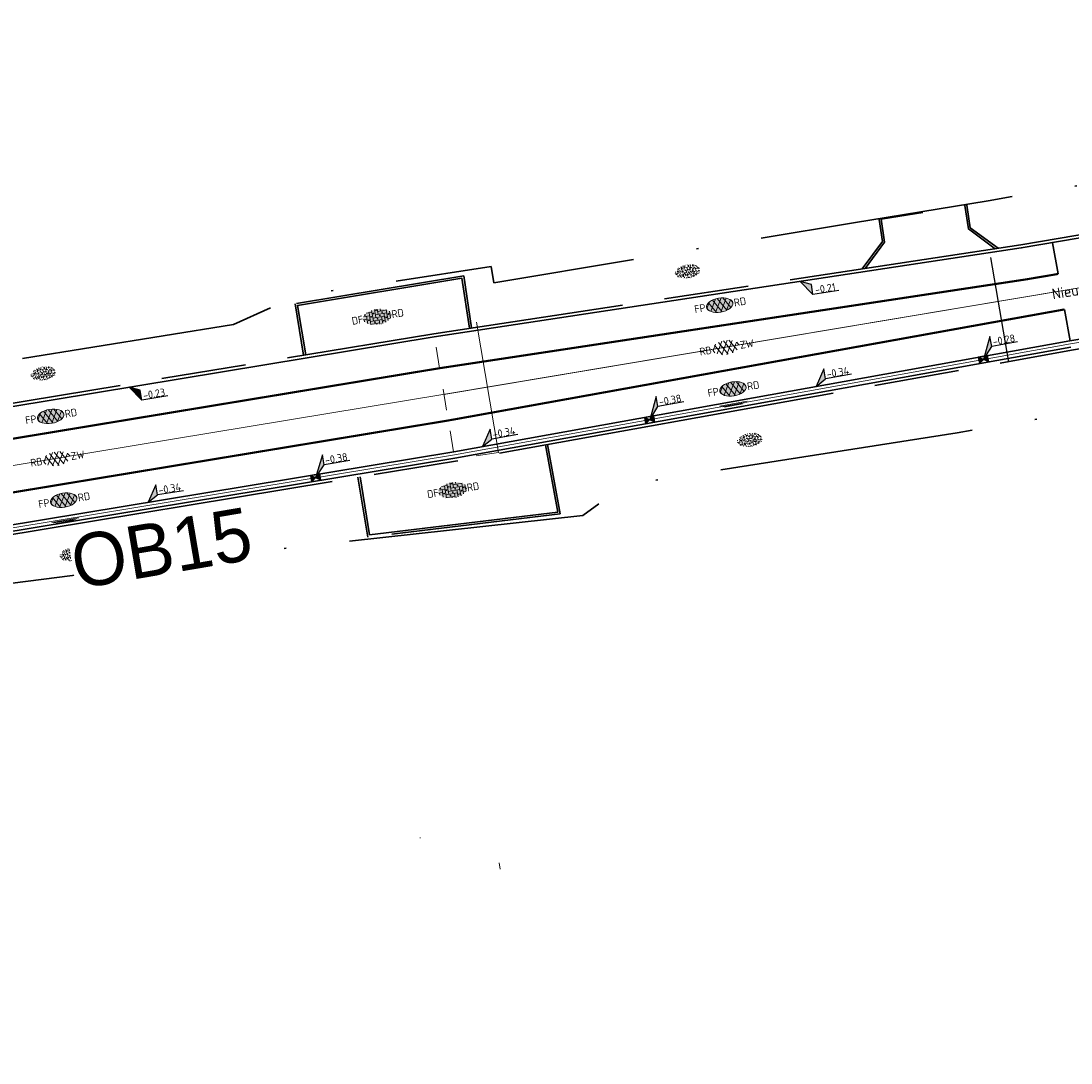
# Model space of a CAD drawing. Header units: metres. Extents: x 0 to 269924, y 0 to 933292.
# Tile 168 of 247: x 134775 to 134824, y 466589 to 466638. Entities that reach past the tile are written whole.
import ezdxf
from ezdxf import colors
from ezdxf.entities.mleader import LeaderData, LeaderLine
from ezdxf.enums import TextEntityAlignment as Align
from ezdxf.math import Vec2, Vec3

# ---------------------------------------------------------------- set-up
doc = ezdxf.new("R2018")
doc.units = ezdxf.units.M
for name, pattern in [('1-1streep', [2, 1, -1]), ('VH-OPSLUITBAND_100X200', [16, 8, -2, 4, -2]), ('VH-OPSLUITBAND_150X250', [24, 16, -2, 4, -2]), ('VW-1-1_STREEP', [2, 1, -1]), ('XX-HIDDEN', [4, 2, -2]), ('XX-PROJECTGRENS', [18, 12, -3, 0, -3])]:
    doc.linetypes.add(name, pattern=pattern)
doc.layers.add('.AF Banden', color=7, linetype='Continuous', true_color=0x5b605f)
doc.layers.add('N-WE-GR-GRAS-S', color=7, linetype='Continuous', lineweight=18, true_color=0x00a500)
doc.layers.add('N-WE-RI-HWA_KOLK-S', color=150, linetype='Continuous', lineweight=25, true_color=0x007fff)
for name, color, linetype, lineweight in [('N-WE-KG-GRENS_PROJECT-G', 7, 'XX-PROJECTGRENS', 35), ('N-WE-KL-ET_LS_OV_LICHTMAST-S', 190, 'Continuous', 25), ('N-WE-OG-BEBOUWING_STRAATNAAM-T25', 7, 'Continuous', 25), ('N-WE-VH-GOOT-S', 170, 'Continuous', 18), ('N-WE-VH-GOOT_STRAATBAKSTEEN-G', 170, 'Continuous', 35), ('N-WE-VH-KANTOPSLUITING-T18', 10, 'Continuous', 18), ('N-WE-VH-KANTOPSLUITING_OPSLUITBAND_100X200-G', 150, 'VH-OPSLUITBAND_100X200', 35), ('N-WE-VH-KANTOPSLUITING_OPSLUITBAND_150X250-G', 150, 'VH-OPSLUITBAND_150X250', 35), ('N-WE-VH-KANTOPSLUITING_VOORKANTBAND-G', 50, 'Continuous', 35), ('N-WE-VH-MATERIAALGRENS-G', 7, 'XX-HIDDEN', 35), ('N-WE-VH-VERHARDING-T18', 10, 'Continuous', 18), ('N-WE-VH-VERHARDING_ASFALT-S', 7, 'Continuous', 18), ('N-WE-VH-VERHARDING_STRAATBAKSTEEN-S', 7, 'Continuous', 18), ('N-WE-VW-MARKERING_LANGS_STREEP_11_010-G', 7, 'VW-1-1_STREEP', 13), ('X-XX-AL-HOOGTELABEL-S', 7, 'Continuous', 25)]:
    doc.layers.add(name, color=color, linetype=linetype, lineweight=lineweight)
doc.layers.add('X-XX-AL-HULPLIJN-G', color=30, linetype='Continuous', lineweight=18, plot=False)
doc.styles.add('NLCS-ISO', font='NLCS-ISO.ttf')
doc.styles.add('NLCS-ISO-M200-T18', font='NLCS-ISO.ttf', dxfattribs={"height": 0.36})
doc.styles.add('NLCS-ISO-M200-T25', font='NLCS-ISO.ttf', dxfattribs={"height": 0.5})
doc.styles.get("Standard").update_dxf_attribs({"font": 'romand.shx'})

# ---------------------------------------------------------------- blocks, each defined once
blk = doc.blocks.new('*U379')
for p, q in [((2.42, -1.19), (0, 0)), ((0, 0), (2.34, -3.59)), ((2.34, -3.59), (2.42, -1.19)), ((8.54, -3.81), (2.34, -3.59))]:
    blk.add_line(p, q)
blk.add_solid([(2.42, -1.19), (0, 0), (2.34, -3.59)])
at = {"style": 'NLCS-ISO'}
blk.add_attdef('...', text='', height=1.8, rotation=357.9999, dxfattribs=at).set_placement((5.42, -4.12), align=Align.BOTTOM_CENTER)
blk = doc.blocks.new('N-SRI-KOLK_STRAAT_450X300-SO')
h = blk.add_hatch(color=256)
h.dxf.hatch_style = 1
h.paths.add_polyline_path([(0, 0), (-1.125, 0.75), (-1.125, -0.75)])
h.paths.add_polyline_path([(1.125, -0.75), (1.125, 0.75), (0, 0)])
for p, q in [((-1.125, -0.75), (1.125, 0.75)), ((1.125, -0.75), (-1.125, 0.75))]:
    blk.add_line(p, q)
at = {"flags": 128}
blk.add_lwpolyline([(-1.125, -0.75), (1.125, -0.75), (1.125, 0.75), (-1.125, 0.75)], close=True, dxfattribs=at)
blk = doc.blocks.new('SVH-GOOT_SYMBOOL-SO')
at = {"color": 7, "linetype": 'Continuous'}
for p, q in [((0, 2.669), (0, -2.669)), ((0.2, 3.125), (0.2, -3.359)), ((-0.206, 2.137), (-0.206, -2.217))]:
    blk.add_line(p, q, dxfattribs=at)
at = {"style": 'NLCS-ISO'}
blk.add_attdef('MATERIAAL', text='', height=1.8, dxfattribs=at).set_placement((-1.098, 0), align=Align.MIDDLE_RIGHT)
blk.add_attdef('KLEUR', text='', height=1.8, dxfattribs=at).set_placement((1.1, 0), align=Align.MIDDLE_LEFT)
blk = doc.blocks.new('*U141')
at = {"lineweight": 30, "flags": 106}
blk.add_attdef('OB', text='', height=0.36, dxfattribs=at).set_placement((0, 0.1), align=Align.BOTTOM_CENTER)
blk = doc.blocks.new('*U562')
at = {"layer": 'X-XX-AL-HULPLIJN-G', "color": 6, "linetype": '1-1streep'}
blk.add_lwpolyline([(0, -2.75), (0, 2.75)], dxfattribs=at)
blk = doc.blocks.new('*U563')
at = {"layer": 'N-WE-KL-ET_LS_OV_LICHTMAST-S', "color": 0, "linetype": 'ByBlock', "lineweight": -2, "transparency": 16777216, "rotation": 9.508470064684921}
blk.add_blockref('*U562', (134794.548, 466620.451), dxfattribs=at)
blk = doc.blocks.new('*U129')
for p, q in [((2.63, 5.01), (0, 0)), ((2.55, 2.62), (2.63, 5.01)), ((0, 0), (2.55, 2.62)), ((8.75, 2.41), (2.55, 2.62))]:
    blk.add_line(p, q)
blk.add_solid([(2.63, 5.01), (0, 0), (2.55, 2.62)])
at = {"style": 'NLCS-ISO'}
blk.add_attdef('...', text='', height=1.8, rotation=358.1378, dxfattribs=at).set_placement((5.63, 2.1), align=Align.BOTTOM_CENTER)
blk = doc.blocks.new('*U671')
for p, q in [((2.6, 3.66), (0, 0)), ((2.51, 1.26), (2.6, 3.66)), ((0, 0), (2.51, 1.26)), ((8.71, 1.03), (2.51, 1.26))]:
    blk.add_line(p, q)
blk.add_solid([(2.6, 3.66), (0, 0), (2.51, 1.26)])
at = {"style": 'NLCS-ISO'}
blk.add_attdef('...', text='', height=1.8, rotation=357.8737, dxfattribs=at).set_placement((5.59, 0.73), align=Align.BOTTOM_CENTER)
blk = doc.blocks.new('SVH-ASFALT_KL-SO')
at = {"ltscale": 0.1}
for p, q in [((-3.32, -0.4), (-2.47, 1.08)), ((-1.25, -1.65), (-2.73, 0.92)), ((-2.51, -1.23), (-0.92, 1.53)), ((0.09, -1.73), (-1.71, 1.38)), ((-1.45, -1.61), (0.37, 1.54)), ((1.26, -1.54), (-0.53, 1.56)), ((-0.24, -1.74), (1.52, 1.29)), ((2.29, -1.09), (0.8, 1.48)), ((1.15, -1.58), (2.49, 0.75)), ((2.91, 0.06), (2.53, 0.71)), ((-2.96, -0.91), (-3.37, -0.2))]:
    blk.add_line(p, q, dxfattribs=at)
at = {"style": 'NLCS-ISO'}
blk.add_attdef('FUNCTIE_VERHARDING', text='', height=1.8, dxfattribs=at).set_placement((-3.62, -0.09), align=Align.MIDDLE_RIGHT)
blk.add_attdef('KLEUR', text='', height=1.8, dxfattribs=at).set_placement((3.17, -0.09), align=Align.MIDDLE_LEFT)
at = {"style": 'NLCS-ISO', "flags": 1}
blk.add_attdef('FUNCTIE', text='', height=1.8, dxfattribs=at).set_placement((0.12, -3.58), align=Align.MIDDLE_CENTER)
blk = doc.blocks.new('SVH-ASFALT_FP_KL-SO')
at = {"true_color": 0xa50000}
h = blk.add_hatch(color=14, dxfattribs=at)
h.dxf.hatch_style = 1
edge = h.paths.add_edge_path()
edge.add_ellipse((0, 0), major_axis=(0.631, 0), ratio=0.525613, start_angle=0, end_angle=360)
at = {"ltscale": 0.1}
for p, q in [((-0.619, -0.063), (-0.448, 0.233)), ((-0.204, -0.314), (-0.501, 0.201)), ((-0.457, -0.228), (-0.139, 0.323)), ((0.063, -0.33), (-0.296, 0.292)), ((-0.244, -0.305), (0.12, 0.325)), ((0.298, -0.292), (-0.061, 0.33)), ((-0.002, -0.331), (0.349, 0.276)), ((0.503, -0.2), (0.206, 0.313)), ((0.275, -0.298), (0.544, 0.168)), ((0.628, 0.028), (0.552, 0.16)), ((-0.547, -0.165), (-0.629, -0.023))]:
    blk.add_line(p, q, dxfattribs=at)
at = {"layer": 'X-XX-AL-HULPLIJN-G'}
blk.add_ellipse((0, 0), major_axis=(0.631, 0), ratio=0.525613, dxfattribs=at)
at = {"style": 'NLCS-ISO'}
blk.add_attdef('RB', text='', height=0.36, dxfattribs=at).set_placement((-0.679, 0), align=Align.MIDDLE_RIGHT)
blk.add_attdef('RD', text='', height=0.36, dxfattribs=at).set_placement((0.679, 0), align=Align.MIDDLE_LEFT)
blk = doc.blocks.new('SVH-SBS_DIKFORMAAT_ELLEBOOG_KL-SO')
h = blk.add_hatch(color=254)
edge = h.paths.add_edge_path()
edge.add_ellipse((1.09, 0.12), major_axis=(3.39, 0), ratio=0.533267, start_angle=0, end_angle=360)
for p, q in [((-2.3, 0), (-1.38, 0)), ((-2.13, 0.69), (-0.69, 0.69)), ((-1.38, 0.69), (-1.38, -1.12)), ((-1.35, 1.38), (0, 1.38)), ((-0.69, 1.38), (-0.69, -1.38)), ((0, 1.84), (0, -0.69)), ((0, 0), (2.76, 0)), ((0.69, 1.92), (0.69, 0)), ((0.69, 0.69), (3.45, 0.69)), ((1.38, 1.93), (1.38, 0.69)), ((1.38, 1.38), (3.54, 1.38)), ((2.07, 1.86), (2.07, 1.38)), ((2.76, 0.69), (2.76, -1.45)), ((3.45, 1.38), (3.45, -1.18)), ((4.14, 0.92), (4.14, -0.67)), ((4.14, 0), (4.48, 0)), ((-2.07, 0), (-2.07, -0.54)), ((-0.8, -1.38), (1.38, -1.38)), ((-0.69, -0.69), (2.07, -0.69)), ((0.69, -1.38), (0.69, -1.67)), ((1.38, -0.69), (1.38, -1.68)), ((2.07, 0), (2.07, -1.61)), ((2.76, -1.38), (2.98, -1.38)), ((3.45, -0.69), (4.12, -0.69))]:
    blk.add_line(p, q)
for centre in [(-0.35, 0.34), (0.34, 1.03), (1.03, 1.72), (1.72, 0.34), (2.41, 1.03), (3.79, 0.34), (-1.04, -0.35), (0.34, -1.04), (1.03, -0.35), (2.41, -1.04), (3.11, -0.35)]:
    blk.add_circle(centre, 0.0881)
for centre, start, end in [((-1.73, 1.03), 158.9124, 101.1902), ((1.72, -1.73), 59.0911, 132.3433)]:
    blk.add_arc(centre, 0.0881, start, end)
at = {"style": 'NLCS-ISO'}
blk.add_attdef('FORMAAT', text='', height=1.8, dxfattribs=at).set_placement((-2.3, 0.12), align=Align.MIDDLE_RIGHT)
blk.add_attdef('KLEUR', text='', height=1.8, dxfattribs=at).set_placement((4.49, 0.12), align=Align.MIDDLE_LEFT)
at = {"style": 'NLCS-ISO', "flags": 1}
blk.add_attdef('FUNCTIE', text='', height=1.8, dxfattribs=at).set_placement((0.12, -3.58), align=Align.MIDDLE_CENTER)
blk = doc.blocks.new('SGR-GRAS_01-SO')
at = {"ltscale": 0.1}
for p, q in [((-1.96, -0.07), (-1.98, 0)), ((-1.93, 0.19), (-1.93, 0.24)), ((-1.89, 0.24), (-1.92, 0.25)), ((-1.67, 0.02), (-1.6, 0.04)), ((-1.6, 0.24), (-1.65, 0.29)), ((-1.53, 0.32), (-1.6, 0.35)), ((-1.45, 0.64), (-1.52, 0.66)), ((-1.52, 0.19), (-1.44, 0.19)), ((-1.47, 0.58), (-1.48, 0.65)), ((-1.43, 0.48), (-1.35, 0.5)), ((-1.36, 0.21), (-1.43, 0.23)), ((-1.42, 0.13), (-1.36, 0.17)), ((-1.38, 0.11), (-1.32, 0.16)), ((-1.37, 0.01), (-1.38, 0.08)), ((-1.33, 0.11), (-1.33, 0.19)), ((-1.3, 0.76), (-1.32, 0.77)), ((-1.28, 0.68), (-1.28, 0.76)), ((-1.17, 0.39), (-1.23, 0.43)), ((-1.17, 0.24), (-1.22, 0.29)), ((-1.15, 0.65), (-1.21, 0.7)), ((-1.11, 0.17), (-1.04, 0.19)), ((-1.03, 0.03), (-1.1, 0.07)), ((-0.94, 0.84), (-1, 0.88)), ((-0.97, 0.51), (-0.92, 0.57)), ((-0.89, 0.5), (-0.97, 0.52)), ((-0.94, 0.19), (-0.87, 0.19)), ((-0.92, 0.42), (-0.86, 0.46)), ((-0.89, 0.81), (-0.82, 0.81)), ((-0.87, 0.66), (-0.89, 0.73)), ((-0.8, 0.06), (-0.88, 0.08)), ((-0.87, 0.62), (-0.8, 0.64)), ((-0.8, 0.47), (-0.87, 0.51)), ((-0.75, 0.24), (-0.8, 0.29)), ((-0.77, 0.09), (-0.79, 0.16)), ((-0.73, 0.65), (-0.78, 0.7)), ((-0.74, 0.03), (-0.73, 0.11)), ((-0.67, 0.11), (-0.73, 0.14)), ((-0.69, 0.61), (-0.68, 0.68)), ((-0.58, 0.92), (-0.64, 0.96)), ((-0.56, 0.92), (-0.51, 0.97)), ((-0.56, 0.32), (-0.48, 0.34)), ((-0.44, 0.55), (-0.51, 0.59)), ((-0.43, 0.78), (-0.5, 0.8)), ((-0.42, 0.71), (-0.36, 0.74)), ((-0.34, 0.35), (-0.41, 0.37)), ((-0.32, 0.24), (-0.38, 0.29)), ((-0.31, 0.19), (-0.37, 0.22)), ((-0.37, 0.19), (-0.29, 0.19)), ((-0.31, 0.65), (-0.36, 0.7)), ((-0.32, 0.81), (-0.24, 0.81)), ((-0.32, 0.77), (-0.24, 0.79)), ((-0.28, 0.73), (-0.29, 0.81)), ((-0.21, 1), (-0.27, 1.03)), ((-0.24, 0.02), (-0.17, 0.04)), ((-0.18, 0.17), (-0.19, 0.24)), ((-0.08, 0.63), (-0.14, 0.67)), ((-0.14, -0.04), (-0.14, 0.03)), ((-0.09, 0.53), (-0.09, 0.6)), ((-0.08, 0.16), (-0.03, 0.21)), ((-0.07, 0.19), (0, 0.23)), ((0.06, 0.27), (-0.01, 0.3)), ((0, 0.47), (0.07, 0.49)), ((0.1, 0.24), (0.05, 0.29)), ((0.13, 0.64), (0.06, 0.66)), ((0.07, 0.99), (0.14, 1.03)), ((0.12, 0.65), (0.07, 0.7)), ((0.22, 0.2), (0.15, 0.22)), ((0.21, 0.19), (0.28, 0.19)), ((0.29, 0.71), (0.22, 0.75)), ((0.24, 0.92), (0.31, 0.94)), ((0.26, 0.81), (0.33, 0.81)), ((0.32, 0.81), (0.3, 0.89)), ((0.31, 0.17), (0.39, 0.19)), ((0.32, 0.57), (0.38, 0.62)), ((0.42, 0.34), (0.36, 0.38)), ((0.42, 0.25), (0.4, 0.32)), ((0.43, 0.48), (0.49, 0.51)), ((0.53, 0.24), (0.47, 0.29)), ((0.54, 0.65), (0.49, 0.7)), ((0.56, -0.02), (0.49, 0.02)), ((0.5, 0.45), (0.51, 0.53)), ((0.59, 0.93), (0.52, 0.94)), ((0.55, 0.62), (0.63, 0.64)), ((0.65, 0.79), (0.58, 0.83)), ((0.68, 0.49), (0.61, 0.51)), ((0.77, 0.05), (0.7, 0.07)), ((0.78, 0.42), (0.72, 0.46)), ((0.78, 0.19), (0.86, 0.19)), ((0.83, 0.81), (0.91, 0.81)), ((0.92, 0.06), (0.85, 0.09)), ((0.87, 0.31), (0.94, 0.33)), ((0.95, 0.24), (0.9, 0.29)), ((0.91, 0.89), (0.91, 0.92)), ((0.97, 0.65), (0.91, 0.7)), ((0.93, 0.76), (0.99, 0.8)), ((1.01, 0.87), (0.95, 0.91)), ((1.01, 0.33), (1, 0.4)), ((1.15, 0.78), (1.08, 0.8)), ((1.15, 0.5), (1.08, 0.54)), ((1.1, 0.38), (1.1, 0.45)), ((1.11, 0.77), (1.18, 0.79)), ((1.24, 0.34), (1.17, 0.36)), ((1.18, 0.01), (1.26, 0.03)), ((1.21, 0.21), (1.26, 0.26)), ((1.28, 0.14), (1.22, 0.17)), ((1.28, 0.25), (1.35, 0.29)), ((1.37, 0.24), (1.32, 0.29)), ((1.39, 0.65), (1.34, 0.7)), ((1.36, 0.19), (1.43, 0.19)), ((1.42, 0.46), (1.5, 0.48)), ((1.51, 0.58), (1.44, 0.62)), ((1.64, 0.21), (1.58, 0.25)), ((1.61, 0.41), (1.59, 0.48)), ((1.69, 0.3), (1.7, 0.37)), ((1.79, 0.19), (1.72, 0.21)), ((1.74, 0.16), (1.81, 0.18)), ((1.8, 0.24), (1.75, 0.29)), ((1.93, 0.19), (1.95, 0.19)), ((-1.92, -0.16), (-1.85, -0.12)), ((-1.82, -0.08), (-1.9, -0.06)), ((-1.76, -0.13), (-1.82, -0.09)), ((-1.78, -0.3), (-1.73, -0.25)), ((-1.62, -0.5), (-1.69, -0.46)), ((-1.63, -0.57), (-1.68, -0.52)), ((-1.61, -0.17), (-1.67, -0.11)), ((-1.57, -0.44), (-1.49, -0.44)), ((-1.54, -0.66), (-1.5, -0.64)), ((-1.4, -0.05), (-1.46, -0.01)), ((-1.38, -0.46), (-1.38, -0.39)), ((-1.35, -0.28), (-1.28, -0.26)), ((-1.27, -0.23), (-1.34, -0.21)), ((-1.26, -0.42), (-1.33, -0.38)), ((-1.27, -0.56), (-1.28, -0.48)), ((-1.21, -0.57), (-1.26, -0.52)), ((-1.18, -0.67), (-1.25, -0.65)), ((-1.19, -0.17), (-1.24, -0.11)), ((-1.13, -0.78), (-1.19, -0.75)), ((-1.06, -0.39), (-1, -0.35)), ((-1.04, -0.58), (-0.97, -0.57)), ((-0.99, -0.44), (-0.92, -0.44)), ((-0.9, -0.34), (-0.96, -0.3)), ((-0.9, -0.65), (-0.84, -0.6)), ((-0.84, -0.94), (-0.85, -0.93)), ((-0.78, -0.57), (-0.84, -0.52)), ((-0.76, -0.7), (-0.83, -0.67)), ((-0.76, -0.17), (-0.82, -0.11)), ((-0.8, -0.13), (-0.73, -0.11)), ((-0.71, -0.38), (-0.79, -0.36)), ((-0.79, -0.54), (-0.78, -0.46)), ((-0.72, -0.89), (-0.65, -0.87)), ((-0.71, -0.9), (-0.64, -0.86)), ((-0.62, -0.82), (-0.7, -0.8)), ((-0.67, -0.48), (-0.69, -0.4)), ((-0.53, -0.26), (-0.6, -0.22)), ((-0.58, -0.99), (-0.59, -0.97)), ((-0.57, -0.1), (-0.5, -0.06)), ((-0.49, -0.25), (-0.44, -0.19)), ((-0.48, -0.44), (-0.41, -0.42)), ((-0.4, -0.63), (-0.46, -0.59)), ((-0.38, -0.98), (-0.43, -0.93)), ((-0.42, -0.44), (-0.34, -0.44)), ((-0.36, -0.57), (-0.41, -0.52)), ((-0.34, -0.17), (-0.39, -0.11)), ((-0.26, -0.99), (-0.33, -0.95)), ((-0.25, -0.09), (-0.32, -0.07)), ((-0.17, -0.18), (-0.24, -0.14)), ((-0.16, -0.53), (-0.23, -0.51)), ((-0.21, -0.61), (-0.15, -0.58)), ((-0.19, -0.62), (-0.19, -0.54)), ((-0.17, -0.74), (-0.1, -0.72)), ((-0.07, -0.97), (-0.14, -0.95)), ((-0.04, -0.55), (-0.1, -0.51)), ((-0.08, -0.4), (-0.09, -0.32)), ((-0.01, -1.01), (0.04, -0.95)), ((0.05, -0.98), (0, -0.93)), ((0.07, -0.57), (0.01, -0.52)), ((0.02, -0.96), (0.01, -0.89)), ((0.08, -0.17), (0.03, -0.11)), ((0.1, -0.91), (0.03, -0.88)), ((0.07, -0.29), (0.14, -0.27)), ((0.19, -0.1), (0.13, -0.06)), ((0.16, -0.44), (0.23, -0.44)), ((0.17, -1.04), (0.22, -1.02)), ((0.31, -0.24), (0.24, -0.22)), ((0.33, -0.47), (0.26, -0.43)), ((0.29, -0.33), (0.35, -0.29)), ((0.4, -0.68), (0.32, -0.66)), ((0.39, -0.6), (0.45, -0.55)), ((0.39, -0.59), (0.46, -0.57)), ((0.4, -0.69), (0.41, -0.62)), ((0.46, -0.83), (0.4, -0.8)), ((0.47, -0.98), (0.42, -0.93)), ((0.49, -0.57), (0.44, -0.52)), ((0.45, -0.12), (0.46, -0.05)), ((0.51, -0.17), (0.45, -0.11)), ((0.52, -0.32), (0.5, -0.24)), ((0.62, -0.88), (0.6, -0.81)), ((0.63, -0.14), (0.7, -0.12)), ((0.69, -0.39), (0.62, -0.35)), ((0.64, -0.84), (0.71, -0.81)), ((0.7, -0.89), (0.77, -0.88)), ((0.73, -0.44), (0.81, -0.44)), ((0.82, -0.76), (0.76, -0.72)), ((0.78, -0.04), (0.85, 0)), ((0.86, -0.39), (0.79, -0.37)), ((0.8, -0.19), (0.85, -0.14)), ((0.86, -0.94), (0.84, -0.93)), ((0.91, -0.57), (0.86, -0.52)), ((0.93, -0.17), (0.88, -0.11)), ((0.95, -0.83), (0.88, -0.81)), ((0.94, -0.44), (1.01, -0.42)), ((1.05, -0.31), (0.99, -0.27)), ((1, -0.77), (1, -0.7)), ((1.05, -0.2), (1.05, -0.12)), ((1.11, -0.24), (1.1, -0.16)), ((1.19, -0.68), (1.12, -0.64)), ((1.14, -0.56), (1.21, -0.52)), ((1.21, -0.8), (1.2, -0.73)), ((1.33, -0.1), (1.26, -0.08)), ((1.26, -0.75), (1.33, -0.73)), ((1.34, -0.57), (1.29, -0.52)), ((1.36, -0.17), (1.3, -0.11)), ((1.31, -0.44), (1.38, -0.44)), ((1.42, -0.23), (1.35, -0.19)), ((1.42, -0.54), (1.35, -0.52)), ((1.55, -0.6), (1.49, -0.56)), ((1.5, -0.29), (1.57, -0.27)), ((1.64, -0.27), (1.65, -0.2)), ((1.64, -0.27), (1.7, -0.23)), ((1.68, -0.55), (1.74, -0.5)), ((1.71, -0.16), (1.69, -0.09)), ((1.78, -0.15), (1.71, -0.11)), ((1.71, -0.52), (1.71, -0.52)), ((1.78, -0.17), (1.73, -0.11)), ((1.88, -0.25), (1.81, -0.23))]:
    blk.add_line(p, q, dxfattribs=at)
at = {"ltscale": 0.1, "style": 'NLCS-ISO'}
blk.add_attdef('TYPE', text='', height=0.5, dxfattribs=at).set_placement((3.47, -0.02), align=Align.MIDDLE_CENTER)

msp = doc.modelspace()

# ---------------------------------------------------------------- linework, layer by layer
at = {"layer": '.AF Banden'}
msp.add_line((134820.342, 466626.911), (134821.18, 466621.976), dxfattribs=at)
at = {"layer": 'N-WE-KG-GRENS_PROJECT-G', "flags": 128}
msp.add_lwpolyline([(133942.152, 466524.013), (133955.533, 466522.507), (133956.145, 466521.626), (133962.811, 466521.355), (133963.543, 466522.67), (133965.054, 466522.563), (133965.551, 466521.193), (133981.5, 466520.334), (133981.565, 466520.896), (133982.028, 466520.86), (133994.134, 466520.33), (133994.151, 466519.671), (134009.067, 466519.478), (134013.911, 466519.512), (134027.732, 466519.636), (134028.693, 466519.554), (134034.796, 466519.611), (134050.86, 466519.659), (134068.501, 466520.152), (134071.254, 466520.237), (134077.26, 466520.692), (134094.041, 466522.635), (134101.385, 466523.282), (134101.428, 466523.91), (134128.995, 466527.092), (134141.938, 466528.627), (134148.421, 466529.392), (134148.476, 466529.087), (134157.108, 466530.24), (134157.762, 466530.339), (134157.953, 466529.076), (134163.706, 466529.946), (134172.69, 466531.055), (134201.838, 466535.069), (134202.197, 466534.878), (134203.304, 466535.042), (134208.161, 466535.722), (134214.682, 466536.673), (134215.15, 466536.846), (134235.766, 466539.754), (134239.587, 466540.449), (134251.117, 466542.218), (134251.536, 466542.09), (134264.479, 466543.833), (134264.487, 466544.317), (134273.56, 466545.641), (134273.608, 466545.287), (134285.679, 466546.863), (134299.118, 466548.971), (134309.192, 466550.345), (134329.805, 466553.659), (134341.526, 466555.206), (134346.97, 466556.112), (134351.977, 466556.025), (134358.949, 466556.887), (134359.186, 466557.313), (134365.426, 466557.917), (134389.225, 466560.758), (134395.395, 466561.519), (134400.633, 466562.019), (134418.638, 466563.907), (134426.404, 466566.343), (134432.472, 466567.14), (134437.532, 466567.422), (134444.848, 466568.25), (134448.277, 466568.388), (134484.594, 466572.762), (134486.539, 466572.966), (134490.599, 466573.546), (134498.499, 466574.536), (134514.318, 466576.701), (134542.397, 466581.367), (134546.702, 466582.122), (134551.593, 466582.441), (134551.871, 466583.179), (134557.906, 466584.406), (134558.276, 466584.115), (134567.36, 466586.004), (134582.717, 466588.715), (134583.108, 466588.972), (134590.444, 466590.398), (134630.038, 466598.271), (134633.264, 466598.923), (134632.087, 466604.993), (134646.051, 466607.537), (134647.414, 466607.429), (134666.972, 466611.405), (134675.342, 466617.463), (134674.819, 466607.593), (134696.995, 466610.537), (134702.172, 466611.327), (134706.525, 466612.071), (134709.085, 466612.323), (134712.087, 466612.776), (134715, 466613.203), (134716.349, 466613.229), (134723.364, 466613.968), (134738.981, 466616.639), (134746.062, 466617.28), (134746.09, 466616.641), (134760.121, 466618.861), (134759.993, 466619.829), (134768.446, 466621.137), (134784.615, 466623.738), (134787.541, 466625.072), (134796.772, 466626.479), (134796.899, 466625.715), (134813.878, 466628.545), (134820.226, 466629.584), (134847.68, 466634.234), (134881.79, 466639.204), (134881.926, 466639.532), (134884.43, 466640.009), (134893.797, 466641.711), (134903.085, 466643.328), (134904.138, 466643.527), (134920.265, 466646.374), (134921.332, 466646.578), (134937.367, 466649.518), (134938.501, 466649.708), (134961.555, 466654.096), (134967.764, 466655.262), (134974.722, 466656.563), (134984.23, 466658.491), (134992.023, 466659.998), (134995.809, 466660.766), (135000.442, 466661.693), (135009.695, 466663.648), (135010.659, 466663.869), (135018.832, 466665.618), (135021.92, 466666.314), (135034.093, 466668.943), (135034.161, 466668.769), (135043.8, 466670.832), (135059.084, 466674.02), (135068.771, 466676.078), (135083.089, 466679.034), (135091.902, 466680.993), (135097.488, 466682.166), (135104.831, 466683.651), (135116.534, 466686.231), (135119.892, 466686.792), (135126.3, 466688.013), (135127.347, 466688.196), (135130.448, 466688.891), (135135.602, 466689.887), (135140.19, 466691.518), (135166.592, 466696.94), (135182.368, 466700.724), (135201.902, 466704.748), (135203.941, 466705.082), (135209.867, 466705.957), (135217.801, 466707.782), (135228.821, 466709.933), (135242.391, 466712.598), (135277.698, 466719.723), (135279.457, 466720.111), (135279.55, 466721.578), (135288.178, 466723.073), (135350.963, 466735.305), (135501.986, 466763.685), (135501.162, 466761.839), (135525.132, 466766.833), (135533.639, 466768.672), (135569.042, 466775.188), (135582.767, 466777.378), (135584.022, 466777.634), (135585.675, 466776.264, 0.01918), (135652.451, 466792.01), (135652.891, 466793.457), (135660.981, 466795.919), (135661.574, 466796.074), (135664.481, 466796.836), (135665.946, 466796.651), (135673.558, 466799.328), (135680.977, 466801.739), (135687.276, 466804.201), (135692.547, 466806.295), (135705.432, 466809.743), (135712.094, 466810.706), (135728.145, 466817.035), (135760.285, 466825.832), (135773.458, 466829.179), (135789.116, 466834.08), (135813.029, 466842.892), (135823.352, 466846.718), (135839.426, 466852.91), (135860.96, 466860.89), (135867.928, 466863.26), (135895.199, 466872.784), (135899.312, 466861.8), (135873.359, 466852.082), (135873.188, 466848.843), (135867.814, 466846.669), (135856.104, 466842.036), (135847.253, 466838.505), (135830.033, 466832.514), (135818.854, 466828.652), (135812.865, 466826.949), (135808.959, 466825.804), (135805.053, 466824.658), (135770.731, 466814.307), (135766.971, 466812.016), (135761.879, 466808.079), (135757.591, 466807.133), (135743.839, 466803.566), (135724.075, 466798.35), (135721.275, 466798.229), (135720.422, 466801.401), (135715.133, 466799.834), (135698.553, 466794.754), (135698.279, 466793.693), (135686.038, 466790.352), (135686.038, 466789.248), (135686.038, 466787.562), (135681.985, 466786.092), (135677.719, 466785.319), (135623.458, 466770.711), (135607.41, 466767.662), (135584.355, 466763.142), (135577.091, 466761.475), (135570.47, 466760.803), (135524.714, 466753.103), (135522.642, 466752.878), (135515.666, 466751.661), (135498.388, 466748.218), (135460.498, 466741.759), (135438.515, 466737.953), (135402.134, 466731.048), (135401.842, 466732.671), (135396.111, 466731.637), (135390.927, 466730.659), (135374.008, 466727.423), (135342.463, 466720.896), (135337.831, 466720.249), (135332.781, 466719.412), (135316.41, 466716.549), (135312.764, 466716.512), (135301.04, 466714.003), (135296.667, 466713.077), (135288.078, 466711.338), (135288.031, 466710.414), (135288.066, 466708.643), (135283.612, 466707.738), (135244.114, 466700.084), (135242.59, 466702.114), (135218.779, 466697.088), (135216.4, 466696.736), (135207.126, 466694.996), (135197.842, 466693.22), (135196.987, 466690.777), (135188.214, 466689.009), (135186.218, 466690.919), (135157.953, 466685.339), (135157.545, 466682.623), (135152.388, 466681.564), (135151.517, 466683.806), (135135.729, 466680.62), (135134.464, 466677.149), (135128.184, 466675.854), (135125.788, 466678.571), (135109.606, 466675.114), (135107.871, 466673.543), (135107.871, 466672.134), (135099.469, 466670.442), (135080.265, 466666.625), (135079.406, 466666.151), (135069.61, 466664.202), (135057.638, 466661.759), (135035.803, 466657.155), (135033.723, 466658.689), (135013.618, 466654.679), (135014.198, 466652.086), (135012.612, 466651.731), (135012.176, 466654.16), (134999.525, 466651.581), (134981.058, 466648.065), (134978.74, 466647.609), (134978.586, 466647.723), (134973.29, 466646.777), (134967.912, 466645.754), (134966.071, 466645.409), (134952.75, 466642.776), (134952.592, 466643.577), (134951.246, 466643.315), (134944.955, 466642.097), (134940.872, 466641.345), (134939.907, 466640.789), (134925.329, 466637.906), (134925.171, 466637.877), (134925.333, 466636.966), (134925.553, 466635.733), (134922.159, 466635.157), (134921.983, 466636.201), (134920.712, 466635.973), (134906.644, 466633.431), (134906.509, 466633.768), (134899.927, 466632.517), (134896.041, 466630.574), (134862.297, 466626.202), (134861.423, 466623.924), (134854.723, 466622.819), (134853.222, 466624.597), (134834.721, 466621.381), (134818.755, 466618.638), (134803.128, 466616.182), (134801.097, 466614.744), (134787.48, 466613.242), (134768.983, 466610.888), (134755.14, 466609.258), (134754.957, 466609.237), (134754.786, 466610.217), (134731.872, 466606.359), (134713.4, 466603.055), (134699.607, 466600.717), (134685.428, 466598.156), (134675.878, 466596.194), (134672.276, 466595.656), (134668.91, 466595.016), (134645.926, 466591.058), (134638.577, 466590.001), (134611.474, 466584.899), (134601.717, 466583.131), (134600.6, 466582.901), (134592.762, 466581.44), (134575.118, 466578.109), (134569.726, 466577.127), (134558.057, 466574.923), (134547.369, 466573.132), (134538.23, 466571.522), (134531.355, 466570.551), (134524.272, 466569.346), (134519.026, 466568.326), (134515.39, 466567.719), (134505.384, 466563.341), (134500.986, 466562.643), (134495.881, 466561.909), (134495.823, 466562.312), (134492.204, 466563.642), (134484.398, 466562.518), (134478.905, 466561.786), (134469.843, 466560.533), (134464.536, 466559.742), (134456.919, 466558.745), (134448.033, 466557.687), (134433.208, 466556.61), (134412.104, 466554.577), (134407.553, 466554.101), (134387.467, 466551.741), (134381.785, 466550.955), (134364.962, 466548.659), (134360.191, 466548.481), (134354.944, 466547.628), (134324.113, 466542.837), (134319.685, 466541.923), (134312.466, 466540.844), (134307.061, 466539.9), (134305.527, 466540.739), (134283.993, 466537.831), (134278.004, 466536.268), (134260.392, 466533.941), (134253.899, 466532.65), (134244.867, 466531.618), (134227.961, 466528.835), (134196.876, 466524.748), (134191.294, 466524.652), (134189.441, 466519.487), (134180.543, 466523.251), (134138.079, 466517.961), (134135.279, 466517.668), (134120.646, 466515.791), (134115.858, 466514.998), (134094.415, 466512.788), (134094.483, 466512.133), (134077.905, 466510.692), (134056.132, 466509.19), (134043.898, 466509.02), (134033.049, 466509.242), (134023.923, 466509.529), (134011.048, 466510.262), (134011.12, 466510.989), (133978.031, 466511.971), (133977.492, 466511.386), (133976.525, 466511.415), (133970.93, 466511.61), (133940.859, 466512.853), (133936.339, 466513.04), (133926.354, 466513.566), (133918.767, 466513.929), (133914.845, 466514.016), (133909.555, 466514.279), (133907.78, 466514.373), (133898.183, 466514.701), (133889.291, 466514.99), (133877.411, 466515.387), (133865.169, 466516.189), (133858.598, 466516.511), (133853.557, 466516.784), (133840.824, 466517.534), (133833.647, 466517.757), (133833.706, 466517.421), (133832.853, 466517.458), (133826.979, 466517.575), (133808.076, 466518.296), (133803.308, 466518.179), (133802.56, 466518.555), (133780.072, 466520.153), (133779.6, 466519.291), (133774.066, 466519.538), (133773.735, 466520.559), (133740.527, 466522.642), (133713.376, 466524.159), (133705.703, 466524.636), (133705.709, 466526.266), (133685.059, 466527.583), (133660.563, 466529.253), (133639.129, 466529.346), (133622.453, 466530.286), (133616.388, 466530.543), (133614.494, 466530.624), (133604.393, 466531.597), (133597.464, 466531.465), (133574.3, 466531.955), (133566.695, 466531.543), (133561.32, 466531.616), (133554.142, 466531.627), (133545.309, 466531.719), (133535.509, 466531.795), (133530.483, 466531.897), (133499.098, 466532.845), (133498.91, 466530.624), (133497.604, 466522.359), (133448.566, 466524.379), (133448.421, 466522.59), (133414.567, 466524.034), (133414.497, 466533.241), (133401.904, 466533.723), (133353.812, 466535.745), (133352.26, 466536.139), (133333.107, 466536.524), (133333.343, 466545.829), (133369.152, 466544.714), (133381.325, 466544.396), (133400.699, 466543.637), (133404.005, 466543.551), (133435.456, 466542.61), (133435.456, 466542.277), (133451.526, 466541.628), (133467.883, 466541.235), (133477.659, 466542.034), (133509.103, 466541.442), (133515.138, 466541.284), (133519.939, 466540.992), (133525.525, 466540.798), (133532.518, 466540.097), (133548.147, 466539.778), (133548.297, 466540.601), (133555.22, 466540.722), (133564.265, 466540.558), (133565.06, 466540.188), (133570.074, 466540.025), (133574.07, 466539.875), (133576.623, 466539.795), (133577.163, 466540.007), (133601.21, 466539.677), (133602.809, 466541.635), (133610.483, 466541.448), (133611.878, 466539.353), (133618.8, 466539.154), (133622.331, 466538.943), (133622.362, 466539.485), (133627.247, 466539.274), (133627.305, 466538.709), (133642.487, 466537.733), (133654.92, 466537.235), (133674.71, 466536.649), (133674.766, 466536.962), (133682.638, 466536.639), (133685.084, 466535.631), (133701.924, 466534.36), (133703.6, 466534.856), (133708.504, 466534.396), (133731.895, 466532.391), (133737.992, 466531.942), (133749.854, 466530.901), (133752.15, 466530.77), (133756.921, 466530.655), (133767.535, 466530.109), (133779.853, 466530.016), (133787.77, 466529.934), (133810.905, 466528.967), (133832.384, 466528.238), (133837.192, 466527.837), (133897.841, 466525.036)], format="xyb", close=True, dxfattribs=at)
at = {"layer": 'N-WE-VH-GOOT_STRAATBAKSTEEN-G'}
msp.add_lwpolyline([(134357.852, 466549.495), (134370.346, 466550.938), (134396.651, 466554.098), (134410.847, 466555.614), (134423.632, 466556.946), (134434.654, 466558.051), (134460.746, 466560.816), (134480.43, 466563.319), (134486.789, 466564.194), (134497.026, 466565.857), (134611.249, 466586.003), (134638.592, 466590.9), (134674.683, 466597.217), (134713.471, 466604.18), (134725.086, 466606.188), (134795.017, 466617.741), (134824.08, 466622.978), (134840.473, 466625.76)], dxfattribs=at)
at = {"layer": 'N-WE-VH-KANTOPSLUITING_OPSLUITBAND_100X200-G'}
for points in [[(134819.222, 466629.369), (134819.383, 466628.31), (134820.695, 466627.342)], [(134815.077, 466628.692), (134815.234, 466627.658), (134814.287, 466626.372)], [(134795.857, 466623.582), (134795.484, 466626.04), (134787.529, 466624.725), (134787.93, 466622.297)], [(134799.443, 466618.081), (134800.033, 466614.811), (134790.962, 466613.714), (134790.496, 466616.538)]]:
    msp.add_lwpolyline(points, dxfattribs=at)
at = {"layer": 'N-WE-VH-KANTOPSLUITING_OPSLUITBAND_150X250-G', "flags": 128}
for points in [[(134692.514, 466606.158), (134712.491, 466609.745), (134713.576, 466609.932), (134723.059, 466611.571), (134724.144, 466611.759), (134794.069, 466623.311), (134821.763, 466627.504), (134827.175, 466628.423)], [(134513.437, 466568.295), (134611.328, 466585.56), (134638.67, 466590.457), (134674.762, 466596.774), (134713.549, 466603.737), (134725.161, 466605.744), (134795.094, 466617.298), (134824.157, 466622.535), (134828.101, 466623.204)]]:
    msp.add_lwpolyline(points, dxfattribs=at)
at = {"layer": 'N-WE-VH-KANTOPSLUITING_VOORKANTBAND-G', "flags": 128}
for points in [[(134850.335, 466632.201), (134821.787, 466627.356), (134794.093, 466623.163), (134724.169, 466611.611), (134723.024, 466611.413), (134713.662, 466609.795), (134712.517, 466609.597), (134692.479, 466606)], [(134819.124, 466629.353), (134819.29, 466628.254), (134820.555, 466627.321)], [(134815.176, 466628.707), (134815.339, 466627.632), (134814.426, 466626.393)], [(134795.758, 466623.567), (134795.401, 466625.925), (134787.644, 466624.643), (134788.029, 466622.313)], [(134799.345, 466618.064), (134799.916, 466614.897), (134791.045, 466613.825), (134790.594, 466616.554)]]:
    msp.add_lwpolyline(points, dxfattribs=at)
msp.add_lwpolyline([(133803.121, 466520.885, 0.00434), (133941.56, 466514.808, 0.02139), (134085.345, 466513.838, 0.018725), (134137.927, 466519.147, 0.0074), (134227.492, 466531.166), (134342.26, 466547.251), (134357.844, 466549.192), (134370.381, 466550.64), (134396.685, 466553.8), (134410.879, 466555.316), (134423.662, 466556.648), (134434.337, 466557.718), (134443.187, 466558.654), (134460.781, 466560.518), (134480.47, 466563.022), (134486.834, 466563.897), (134497.076, 466565.562), (134611.302, 466585.708), (134638.644, 466590.605), (134674.736, 466596.922), (134713.523, 466603.885), (134725.136, 466605.892), (134795.068, 466617.445), (134824.131, 466622.682)], format="xyb", dxfattribs=at)
at = {"layer": 'N-WE-VH-MATERIAALGRENS-G'}
for points in [[(134815.176, 466628.707), (134819.124, 466629.353)], [(134823.257, 466627.605), (134823.523, 466626.129)], [(134823.824, 466624.456), (134824.09, 466622.98)]]:
    msp.add_lwpolyline(points, dxfattribs=at)
at = {"layer": 'N-WE-VW-MARKERING_LANGS_STREEP_11_010-G', "ltscale": 5, "const_width": 0.1, "flags": 128}
for points in [[(134188.618, 466529.958, 0.003169), (134226.876, 466535.422), (134341.696, 466551.514), (134357.332, 466553.461), (134369.878, 466554.911), (134396.2, 466558.072), (134410.427, 466559.592), (134423.225, 466560.926), (134434.244, 466562.03), (134460.283, 466564.79), (134479.881, 466567.281), (134486.196, 466568.15), (134496.358, 466569.801), (134610.549, 466589.941), (134637.894, 466594.839), (134673.985, 466601.156), (134712.777, 466608.12), (134724.419, 466610.132), (134794.327, 466621.681), (134822.025, 466625.875), (134823.523, 466626.129)], [(134823.824, 466624.456), (134823.821, 466624.456), (134794.762, 466619.219), (134724.836, 466607.667), (134713.211, 466605.657), (134674.422, 466598.694), (134638.33, 466592.377), (134610.987, 466587.48), (134496.776, 466567.336), (134486.567, 466565.677), (134480.258, 466564.809), (134460.572, 466562.306), (134434.5, 466559.543), (134423.479, 466558.438), (134410.69, 466557.106), (134396.482, 466555.588), (134370.171, 466552.428), (134357.63, 466550.979), (134342.023, 466549.036), (134227.234, 466532.948, -0.003169), (134188.945, 466527.479)]]:
    msp.add_lwpolyline(points, format="xyb", dxfattribs=at)
at = {"layer": 'X-XX-AL-HULPLIJN-G'}
msp.add_line((134793.422, 466599.542), (134793.425, 466599.522), dxfattribs=at)
for points in [[(134357.537, 466552.227), (134370.024, 466553.67), (134396.341, 466556.83), (134410.559, 466558.349), (134423.352, 466559.682), (134434.372, 466560.787), (134460.428, 466563.548), (134480.069, 466566.045), (134486.382, 466566.913), (134496.567, 466568.569), (134610.768, 466588.711), (134638.112, 466593.608), (134674.203, 466599.925), (134712.994, 466606.888), (134724.628, 466608.899), (134794.587, 466620.457), (134840.079, 466628.077)], [(134840.079, 466628.077), (134794.548, 466620.451)], [(134823.257, 466627.605), (134821.787, 466627.356), (134794.097, 466623.164)], [(134795.042, 466617.593), (134795.042, 466617.593), (134824.106, 466622.83), (134840.498, 466625.612)], [(134796.087, 466623.849), (134797.131, 466617.707)], [(134638.708, 466590.768), (134674.71, 466597.069), (134713.497, 466604.032), (134725.111, 466606.04), (134795.043, 466617.593), (134824.106, 466622.83)], [(134797.157, 466598.349), (134797.201, 466598.052)]]:
    msp.add_lwpolyline(points, dxfattribs=at)
at = {"layer": 'X-XX-AL-HULPLIJN-G', "elevation": -0.279}
msp.add_lwpolyline([(134796.069, 466617.549), (134797.131, 466617.707)], dxfattribs=at)

# ---------------------------------------------------------------- block references
at = {"layer": 'N-WE-GR-GRAS-S', "xscale": 0.2999999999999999, "yscale": 0.2999999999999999, "zscale": 0.2999999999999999, "rotation": 10}
for p in [(134806.05, 466626.249), (134775.66, 466621.436), (134808.987, 466618.3), (134777.025, 466612.912)]:
    msp.add_blockref('SGR-GRAS_01-SO', p, dxfattribs=at)
at = {"layer": 'N-WE-KL-ET_LS_OV_LICHTMAST-S'}
msp.add_blockref('*U563', (0, 0), dxfattribs=at)
at = {"layer": 'N-WE-RI-HWA_KOLK-S', "xscale": 0.2, "yscale": 0.2, "zscale": 0.2}
for p, rotation in [((134820.004, 466622.091), 10.21459470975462), ((134820.004, 466622.091), 10.21459470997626), ((134804.258, 466619.254), 10.21459470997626), ((134788.495, 466616.512), 9.381150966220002)]:
    msp.add_blockref('N-SRI-KOLK_STRAAT_450X300-SO', p, dxfattribs=dict(at, rotation=rotation))
at = {"layer": 'N-WE-VH-GOOT-S', "xscale": 0.2, "yscale": 0.2, "zscale": 0.2}
for p, rotation in [((134808.194, 466619.963), 100.2145947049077), ((134776.669, 466614.475), 99.63254092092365)]:
    msp.add_blockref('SVH-GOOT_SYMBOOL-SO', p, dxfattribs=dict(at, rotation=rotation))
at = {"layer": 'N-WE-VH-KANTOPSLUITING-T18'}
ref = msp.add_blockref('*U141', (134776.813, 466613.627), dxfattribs=dict(at, rotation=9.632540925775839))
lines = msp.add_mtext('OB15', dxfattribs={"layer": '0', "insert": (134776.796, 466613.726), "char_height": 2.5, "attachment_point": 1, "rotation": 9.6325, "bg_fill": 3, "box_fill_scale": 1, "bg_fill_color": 256, "bg_fill_transparency": 0})
ref.add_attrib('OB', '', (134776.796, 466613.726), dxfattribs={"flags": 18}).embed_mtext(lines)
at = {"layer": 'N-WE-VH-VERHARDING_ASFALT-S'}
for p, rotation in [((134807.559, 466624.658), 9.507894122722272), ((134808.185, 466620.707), 9.507894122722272), ((134775.996, 466619.413), 9.380597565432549), ((134776.613, 466615.461), 9.380597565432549)]:
    msp.add_blockref('SVH-ASFALT_FP_KL-SO', p, dxfattribs=dict(at, rotation=rotation)).add_auto_attribs({'RD': 'RD', 'RB': 'FP'})
at = {"layer": 'N-WE-VH-VERHARDING_ASFALT-S', "xscale": 0.2000000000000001, "yscale": 0.2000000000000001, "zscale": 0.2000000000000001}
for p, rotation in [((134807.889, 466622.685), 9.508447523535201), ((134776.322, 466617.44), 9.38115096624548)]:
    msp.add_blockref('SVH-ASFALT_KL-SO', p, dxfattribs=dict(at, rotation=rotation)).add_auto_attribs({'FUNCTIE_VERHARDING': 'RB', 'KLEUR': 'ZW'})
at = {"layer": 'N-WE-VH-VERHARDING_STRAATBAKSTEEN-S', "xscale": 0.2000000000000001, "yscale": 0.2000000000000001, "zscale": 0.2000000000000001, "rotation": 9.63254092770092}
for p in [(134791.198, 466624.048), (134794.754, 466615.872)]:
    msp.add_blockref('SVH-SBS_DIKFORMAAT_ELLEBOOG_KL-SO', p, dxfattribs=at).add_auto_attribs({'FORMAAT': 'DF', 'KLEUR': 'RD'})
at = {"layer": 'X-XX-AL-HOOGTELABEL-S', "xscale": 0.2000000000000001, "yscale": 0.2000000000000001, "zscale": 0.2000000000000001}
for name, p, rotation, values in [('*U379', (134811.363, 466625.778), 10.60959935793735, {'...': '-0.21'}), ('*U129', (134820.004, 466622.091), 12.07680862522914, {'...': '-0.28'}), ('*U671', (134812.118, 466620.823), 12.34093886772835, {'...': '-0.34'}), ('*U379', (134779.695, 466620.784), 11.63259181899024, {'...': '-0.23'}), ('*U129', (134804.258, 466619.254), 12.07680862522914, {'...': '-0.38'}), ('*U671', (134796.372, 466617.985), 12.34093886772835, {'...': '-0.34'}), ('*U129', (134788.495, 466616.512), 11.24336488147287, {'...': '-0.38'}), ('*U671', (134780.591, 466615.358), 11.50749512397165, {'...': '-0.34'})]:
    msp.add_blockref(name, p, dxfattribs=dict(at, rotation=rotation)).add_auto_attribs(values)

# ---------------------------------------------------------------- texts
at = {"layer": 'N-WE-OG-BEBOUWING_STRAATNAAM-T25', "style": 'NLCS-ISO-M200-T25'}
msp.add_text('Nieuw-Loosdrechtsedijk', height=0.5, rotation=9.5, dxfattribs=at).set_placement((134826.638, 466625.745), align=Align.MIDDLE_CENTER)

# ---------------------------------------------------------------- leaders
at = {"layer": 'N-WE-VH-VERHARDING-T18'}
ml = msp.add_multileader_mtext('Standard', dxfattribs=at)
ml.set_content('', color=256, style='NLCS-ISO-M200-T18')
ml.set_leader_properties(color=256, linetype='ByLayer', lineweight=-1)
ml.build(insert=Vec2(0, 0))
ml.multileader.update_dxf_attribs({"has_dogleg": 0, "text_left_attachment_type": 5, "text_right_attachment_type": 5, "dogleg_length": 0.36, "arrow_head_size": 0.36})
ctx = ml.context
ctx.base_point, ctx.char_height, ctx.arrow_head_size, ctx.landing_gap_size, ctx.plane_origin = Vec3(135697.392, 466805.766), 0.36, 0.36, 0.18, Vec3(135695.697, 466805.189)
ctx.left_attachment, ctx.right_attachment = 5, 5
notes = []
notes.append((ctx, [(0, (0, 0, 0), (0, 0), (1, 0), 1, [])]))
ctx.mtext.insert, ctx.mtext.rotation, ctx.mtext.flow_direction = Vec3(135697.572, 466806.126), -0.147529, 5
for ctx, leaders in notes:
    for number, flags, end, landing, length, lines in leaders:
        leader = LeaderData()
        leader.index, (leader.has_last_leader_line, leader.has_dogleg_vector, leader.attachment_direction) = number, flags
        leader.last_leader_point, leader.dogleg_vector, leader.dogleg_length = Vec3(end), Vec3(landing), length
        for number, points, colour, breaks in lines:
            line = LeaderLine()
            line.index, line.vertices, line.color, line.breaks = number, Vec3.list(points), colors.encode_raw_color(colour), breaks
            leader.lines.append(line)
        ctx.leaders.append(leader)

doc.saveas('drawing.dxf')
